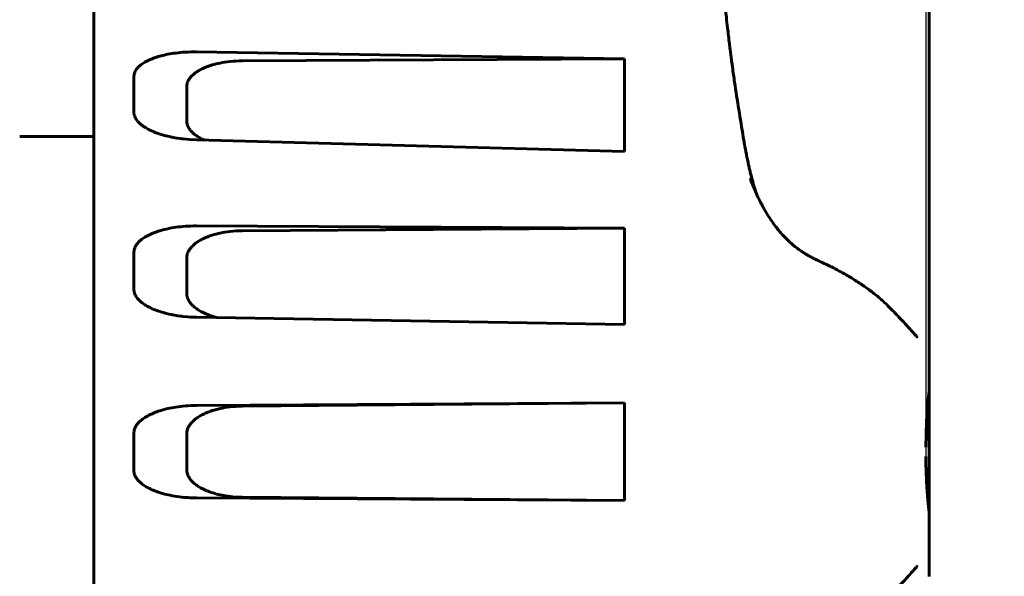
# Model space of a CAD drawing. Header units: millimetres. Extents: x 0 to 594, y 0 to 420.
# Tile 18 of 24: x 354.58 to 359.88, y 262.4 to 265.4. Entities that reach past the tile are written whole.
import ezdxf

# ---------------------------------------------------------------- set-up
doc = ezdxf.new("R2010")
doc.units = ezdxf.units.MM
doc.linetypes.add('K5LT_BASIC', pattern=[0])
doc.linetypes.add('K5LT_THIN', pattern=[0])
doc.layers.add('Системный слой', color=7, linetype='Continuous')
doc.styles.add('KDIMTEXTSTYLE', font='GOST_AU.SHX', dxfattribs={"width": 0.96, "oblique": 15, "height": 5})
doc.dimstyles.new('KDIMSTYLE (0.50)', dxfattribs={"dimtxt": 5, "dimasz": 1, "dimexe": 2, "dimexo": 0, "dimgap": 1, "dimtad": 1, "dimlfac": 2, "dimtxsty": 'KDIMTEXTSTYLE', "dimsah": 1, "dimcen": 0, "dimdle": 1, "dimadec": 0, "dimazin": 0, "dimtfac": 0.667, "dimtmove": 0, "dimatfit": 3, "dimfxl": 1, "dimtvp": 1, "dimtolj": 1, "dimtzin": 0, "dimarcsym": 0})

# ---------------------------------------------------------------- blocks, each defined once
blk = doc.blocks.new('U6')
at = {"layer": 'Системный слой', "color": 150, "linetype": 'K5LT_BASIC', "lineweight": 60, "true_color": 0x0080ff}
for p, q in [((355.1915, 264.9048), (355.1915, 264.9052)), ((355.1915, 264.9045), (355.1915, 264.9048)), ((355.1915, 264.9039), (355.1915, 264.9045)), ((355.1916, 264.9035), (355.1915, 264.9039)), ((355.1916, 264.9032), (355.1916, 264.9035)), ((355.1916, 264.9031), (355.1916, 264.9032)), ((355.1917, 264.901), (355.1916, 264.9031)), ((355.1917, 264.8999), (355.1917, 264.901)), ((355.1918, 264.8993), (355.1917, 264.8999)), ((355.1918, 264.899), (355.1918, 264.8993)), ((355.1918, 264.8989), (355.1918, 264.899)), ((355.1919, 264.8983), (355.1918, 264.8989)), ((355.1924, 264.895), (355.1919, 264.8983)), ((355.1927, 264.8934), (355.1924, 264.895)), ((355.1928, 264.8926), (355.1927, 264.8934)), ((355.1929, 264.8922), (355.1928, 264.8926)), ((355.193, 264.892), (355.1929, 264.8922)), ((355.1932, 264.891), (355.193, 264.892)), ((355.1945, 264.8864), (355.1932, 264.891)), ((355.1953, 264.8841), (355.1945, 264.8864)), ((355.1957, 264.8829), (355.1953, 264.8841)), ((355.1959, 264.8824), (355.1957, 264.8829)), ((355.196, 264.8821), (355.1959, 264.8824)), ((355.1977, 264.8783), (355.196, 264.8821)), ((355.2007, 264.8723), (355.1977, 264.8783)), ((355.2025, 264.8693), (355.2007, 264.8723)), ((355.2034, 264.8678), (355.2025, 264.8693)), ((355.2039, 264.8671), (355.2034, 264.8678)), ((355.2041, 264.8667), (355.2039, 264.8671)), ((355.2078, 264.8615), (355.2041, 264.8667)), ((355.2129, 264.8552), (355.2078, 264.8615)), ((355.2157, 264.8522), (355.2129, 264.8552)), ((355.2171, 264.8507), (355.2157, 264.8522)), ((355.2179, 264.8499), (355.2171, 264.8507)), ((355.2182, 264.8495), (355.2179, 264.8499)), ((355.2249, 264.8432), (355.2182, 264.8495)), ((355.2313, 264.8378), (355.2249, 264.8432)), ((355.2347, 264.8351), (355.2313, 264.8378)), ((355.2365, 264.8338), (355.2347, 264.8351)), ((355.2373, 264.8331), (355.2365, 264.8338)), ((355.2378, 264.8328), (355.2373, 264.8331)), ((355.2437, 264.8286), (355.2378, 264.8328)), ((355.2506, 264.8241), (355.2437, 264.8286)), ((355.2542, 264.8218), (355.2506, 264.8241)), ((355.256, 264.8208), (355.2542, 264.8218)), ((355.2569, 264.8202), (355.256, 264.8208)), ((355.2573, 264.8199), (355.2569, 264.8202)), ((355.2629, 264.8167), (355.2573, 264.8199)), ((355.2703, 264.8127), (355.2629, 264.8167)), ((355.2742, 264.8107), (355.2703, 264.8127)), ((355.2761, 264.8097), (355.2742, 264.8107)), ((355.2771, 264.8093), (355.2761, 264.8097)), ((355.2776, 264.809), (355.2771, 264.8093)), ((355.2821, 264.8068), (355.2776, 264.809)), ((355.2909, 264.8028), (355.2821, 264.8068)), ((355.2954, 264.8009), (355.2909, 264.8028)), ((355.2977, 264.7999), (355.2954, 264.8009)), ((355.2989, 264.7994), (355.2977, 264.7999)), ((355.2994, 264.7992), (355.2989, 264.7994)), ((355.3065, 264.7963), (355.2994, 264.7992)), ((355.3174, 264.7922), (355.3065, 264.7963)), ((355.3229, 264.7903), (355.3174, 264.7922)), ((355.3257, 264.7893), (355.3229, 264.7903)), ((355.3272, 264.7888), (355.3257, 264.7893)), ((355.3279, 264.7886), (355.3272, 264.7888)), ((355.3377, 264.7854), (355.3279, 264.7886)), ((355.3505, 264.7815), (355.3377, 264.7854)), ((355.3571, 264.7797), (355.3505, 264.7815)), ((355.3604, 264.7788), (355.3571, 264.7797)), ((355.3621, 264.7784), (355.3604, 264.7788)), ((355.363, 264.7781), (355.3621, 264.7784)), ((355.3834, 264.7732), (355.363, 264.7781)), ((355.3942, 264.7708), (355.3834, 264.7732)), ((355.3996, 264.7697), (355.3942, 264.7708)), ((355.4024, 264.7692), (355.3996, 264.7697)), ((355.4038, 264.7689), (355.4024, 264.7692)), ((355.4045, 264.7688), (355.4038, 264.7689)), ((355.4226, 264.7655), (355.4045, 264.7688)), ((355.4246, 264.7652), (355.4226, 264.7655)), ((355.4414, 264.7626), (355.4246, 264.7652)), ((355.4501, 264.7615), (355.4414, 264.7626)), ((355.4545, 264.761), (355.4501, 264.7615)), ((355.4567, 264.7607), (355.4545, 264.761)), ((355.4578, 264.7606), (355.4567, 264.7607)), ((355.4904, 264.7577), (355.4578, 264.7606)), ((355.528, 264.7556), (355.4904, 264.7577))]:
    blk.add_line(p, q, dxfattribs=at)
blk = doc.blocks.new('U13')
at = {"layer": 'Системный слой', "color": 150, "linetype": 'K5LT_BASIC', "lineweight": 60, "true_color": 0x0080ff}
for p, q in [((359.4761, 263.5801), (359.4761, 263.404)), ((359.4761, 262.7457), (359.4761, 262.5696))]:
    blk.add_line(p, q, dxfattribs=at)
blk = doc.blocks.new('U15')
at = {"layer": 'Системный слой', "color": 150, "linetype": 'K5LT_BASIC', "lineweight": 60, "true_color": 0x0080ff}
for p, q in [((359.4761, 266.0883), (359.4761, 266.0902)), ((359.4761, 265.0349), (359.4761, 265.0351))]:
    blk.add_line(p, q, dxfattribs=at)
blk = doc.blocks.new('U17')
at = {"layer": 'Системный слой', "color": 150, "linetype": 'K5LT_BASIC', "lineweight": 60, "true_color": 0x0080ff}
for p, q in [((359.475, 263.3905), (359.4755, 263.3952)), ((359.4755, 263.3952), (359.4756, 263.3999)), ((359.4743, 263.3858), (359.475, 263.3905))]:
    blk.add_line(p, q, dxfattribs=at)
blk = doc.blocks.new('U23')
at = {"layer": 'Системный слой', "color": 150, "linetype": 'K5LT_BASIC', "lineweight": 60, "true_color": 0x0080ff}
for p, q in [((359.4761, 264.9032), (359.4761, 264.9394)), ((359.4761, 264.8989), (359.4761, 264.903))]:
    blk.add_line(p, q, dxfattribs=at)
blk = doc.blocks.new('U24')
at = {"layer": 'Системный слой', "color": 150, "linetype": 'K5LT_BASIC', "lineweight": 60, "true_color": 0x0080ff}
for p in [(359.4761, 265.0351), (359.4761, 264.6684)]:
    blk.add_line(p, (359.4761, 265.035), dxfattribs=at)
blk = doc.blocks.new('U30')
at = {"layer": 'Системный слой', "color": 150, "linetype": 'K5LT_BASIC', "lineweight": 60, "true_color": 0x0080ff}
for p, q in [((359.4761, 264.6976), (359.4761, 264.6974)), ((359.4761, 263.9614), (359.4761, 263.9449))]:
    blk.add_line(p, q, dxfattribs=at)
blk = doc.blocks.new('U35')
at = {"layer": 'Системный слой', "color": 150, "linetype": 'K5LT_BASIC', "lineweight": 60, "true_color": 0x0080ff}
for q in [(359.4761, 263.5801), (359.4761, 263.4041)]:
    blk.add_line((359.4761, 263.5802), q, dxfattribs=at)
blk = doc.blocks.new('U37')
at = {"layer": 'Системный слой', "color": 150, "linetype": 'K5LT_BASIC', "lineweight": 60, "true_color": 0x0080ff}
for p, q in [((359.4758, 263.3963), (359.4752, 263.391)), ((359.476, 263.4015), (359.4758, 263.3963)), ((359.4752, 263.391), (359.4743, 263.3857))]:
    blk.add_line(p, q, dxfattribs=at)
blk = doc.blocks.new('U39')
at = {"layer": 'Системный слой', "color": 150, "linetype": 'K5LT_BASIC', "lineweight": 60, "true_color": 0x0080ff}
for p, q in [((355.4761, 264.8582), (355.4767, 264.8498)), ((355.4767, 264.8498), (355.4786, 264.8399)), ((355.4786, 264.8399), (355.4787, 264.8395)), ((355.4787, 264.8395), (355.4789, 264.8387)), ((355.4789, 264.8387), (355.4794, 264.8372)), ((355.4794, 264.8372), (355.4804, 264.8342)), ((355.4804, 264.8342), (355.4829, 264.8282)), ((355.4829, 264.8282), (355.4852, 264.8238)), ((355.4852, 264.8238), (355.4853, 264.8235)), ((355.4853, 264.8235), (355.4857, 264.8228)), ((355.4857, 264.8228), (355.4865, 264.8215)), ((355.4865, 264.8215), (355.4881, 264.8188)), ((355.4881, 264.8188), (355.4916, 264.8135)), ((355.4916, 264.8135), (355.4941, 264.81)), ((355.4941, 264.81), (355.4944, 264.8097)), ((355.4944, 264.8097), (355.4949, 264.8091)), ((355.4949, 264.8091), (355.4959, 264.8078)), ((355.4959, 264.8078), (355.498, 264.8053)), ((355.498, 264.8053), (355.5024, 264.8004)), ((355.5024, 264.8004), (355.507, 264.7958)), ((355.507, 264.7958), (355.5073, 264.7954)), ((355.5073, 264.7954), (355.5081, 264.7948)), ((355.5081, 264.7948), (355.5095, 264.7934)), ((355.5095, 264.7934), (355.5125, 264.7907)), ((355.5125, 264.7907), (355.5188, 264.7855)), ((355.5188, 264.7855), (355.5266, 264.7797)), ((355.5266, 264.7797), (355.5271, 264.7794)), ((355.5271, 264.7794), (355.5281, 264.7787)), ((355.5281, 264.7787), (355.5301, 264.7773)), ((355.5301, 264.7773), (355.5342, 264.7745)), ((355.5342, 264.7745), (355.5428, 264.7692)), ((355.5428, 264.7692), (355.5516, 264.7643)), ((355.5516, 264.7643), (355.5521, 264.764)), ((355.5521, 264.764), (355.5532, 264.7634)), ((355.5532, 264.7634), (355.5553, 264.7623)), ((355.5553, 264.7623), (355.5596, 264.7601)), ((355.5596, 264.7601), (355.5685, 264.7559)), ((355.5685, 264.7559), (355.5718, 264.7544))]:
    blk.add_line(p, q, dxfattribs=at)
blk = doc.blocks.new('U44')
at = {"layer": 'Системный слой', "color": 150, "linetype": 'K5LT_BASIC', "lineweight": 60, "true_color": 0x0080ff}
for p, q in [((355.4761, 263.9285), (355.4767, 263.9198)), ((355.4767, 263.9198), (355.4786, 263.9095)), ((355.4786, 263.9095), (355.4787, 263.9091)), ((355.4787, 263.9091), (355.4789, 263.9083)), ((355.4789, 263.9083), (355.4794, 263.9068)), ((355.4794, 263.9068), (355.4804, 263.9037)), ((355.4804, 263.9037), (355.4829, 263.8975)), ((355.4829, 263.8975), (355.4852, 263.8929)), ((355.4852, 263.8929), (355.4853, 263.8926)), ((355.4853, 263.8926), (355.4857, 263.8919)), ((355.4857, 263.8919), (355.4865, 263.8905)), ((355.4865, 263.8905), (355.4881, 263.8877)), ((355.4881, 263.8877), (355.4916, 263.8822)), ((355.4916, 263.8822), (355.4941, 263.8786)), ((355.4941, 263.8786), (355.4944, 263.8783)), ((355.4944, 263.8783), (355.4949, 263.8776)), ((355.4949, 263.8776), (355.4959, 263.8763)), ((355.4959, 263.8763), (355.498, 263.8738)), ((355.498, 263.8738), (355.5024, 263.8687)), ((355.5024, 263.8687), (355.507, 263.8639)), ((355.507, 263.8639), (355.5073, 263.8636)), ((355.5073, 263.8636), (355.5081, 263.8629)), ((355.5081, 263.8629), (355.5095, 263.8615)), ((355.5095, 263.8615), (355.5125, 263.8587)), ((355.5125, 263.8587), (355.5188, 263.8533)), ((355.5188, 263.8533), (355.5266, 263.8474)), ((355.5266, 263.8474), (355.5271, 263.847)), ((355.5271, 263.847), (355.5281, 263.8463)), ((355.5281, 263.8463), (355.5301, 263.8448)), ((355.5301, 263.8448), (355.5342, 263.842)), ((355.5342, 263.842), (355.5428, 263.8366)), ((355.5428, 263.8366), (355.5517, 263.8314)), ((355.5517, 263.8314), (355.5523, 263.831)), ((355.5523, 263.831), (355.5535, 263.8304)), ((355.5535, 263.8304), (355.5561, 263.829)), ((355.5561, 263.829), (355.5611, 263.8264)), ((355.5611, 263.8264), (355.5716, 263.8213)), ((355.5716, 263.8213), (355.5822, 263.8167)), ((355.5822, 263.8167), (355.5829, 263.8164)), ((355.5829, 263.8164), (355.5843, 263.8158)), ((355.5843, 263.8158), (355.5871, 263.8147)), ((355.5871, 263.8147), (355.5928, 263.8124)), ((355.5928, 263.8124), (355.6046, 263.8082)), ((355.6046, 263.8082), (355.6141, 263.805)), ((355.6141, 263.805), (355.6148, 263.8048)), ((355.6148, 263.8048), (355.6161, 263.8044)), ((355.6161, 263.8044), (355.6188, 263.8035)), ((355.6188, 263.8035), (355.6242, 263.8019)), ((355.6242, 263.8019), (355.6354, 263.7988)), ((355.6354, 263.7988), (355.6401, 263.7976))]:
    blk.add_line(p, q, dxfattribs=at)
blk = doc.blocks.new('U48')
at = {"layer": 'Системный слой', "color": 150, "linetype": 'K5LT_BASIC', "lineweight": 60, "true_color": 0x0080ff}
for p, q in [((359.4752, 262.7587), (359.4743, 262.764)), ((359.4758, 262.7534), (359.4752, 262.7587)), ((359.476, 262.7482), (359.4758, 262.7534))]:
    blk.add_line(p, q, dxfattribs=at)
blk = doc.blocks.new('U53')
at = {"layer": 'Системный слой', "color": 150, "linetype": 'K5LT_BASIC', "lineweight": 60, "true_color": 0x0080ff}
for p, q in [((355.1915, 263.9489), (355.1915, 263.9503)), ((355.1917, 263.9453), (355.1915, 263.9489)), ((355.1919, 263.9435), (355.1917, 263.9453)), ((355.192, 263.9426), (355.1919, 263.9435)), ((355.192, 263.9422), (355.192, 263.9426)), ((355.192, 263.942), (355.192, 263.9422)), ((355.1924, 263.9396), (355.192, 263.942)), ((355.1932, 263.9354), (355.1924, 263.9396)), ((355.1938, 263.9333), (355.1932, 263.9354)), ((355.194, 263.9323), (355.1938, 263.9333)), ((355.1942, 263.9318), (355.194, 263.9323)), ((355.1943, 263.9315), (355.1942, 263.9318)), ((355.1954, 263.9281), (355.1943, 263.9315)), ((355.1972, 263.9236), (355.1954, 263.9281)), ((355.1982, 263.9214), (355.1972, 263.9236)), ((355.1987, 263.9202), (355.1982, 263.9214)), ((355.199, 263.9197), (355.1987, 263.9202)), ((355.1991, 263.9194), (355.199, 263.9197)), ((355.2004, 263.917), (355.1991, 263.9194)), ((355.2033, 263.9119), (355.2004, 263.917)), ((355.2049, 263.9095), (355.2033, 263.9119)), ((355.2057, 263.9082), (355.2049, 263.9095)), ((355.2061, 263.9076), (355.2057, 263.9082)), ((355.2063, 263.9073), (355.2061, 263.9076)), ((355.2092, 263.9033), (355.2063, 263.9073)), ((355.2138, 263.8978), (355.2092, 263.9033)), ((355.2163, 263.895), (355.2138, 263.8978)), ((355.2176, 263.8937), (355.2163, 263.895)), ((355.2182, 263.893), (355.2176, 263.8937)), ((355.2185, 263.8927), (355.2182, 263.893)), ((355.2233, 263.888), (355.2185, 263.8927)), ((355.2296, 263.8824), (355.2233, 263.888)), ((355.233, 263.8797), (355.2296, 263.8824)), ((355.2347, 263.8783), (355.233, 263.8797)), ((355.2355, 263.8776), (355.2347, 263.8783)), ((355.236, 263.8773), (355.2355, 263.8776)), ((355.2433, 263.8719), (355.236, 263.8773)), ((355.2504, 263.8671), (355.2433, 263.8719)), ((355.2541, 263.8648), (355.2504, 263.8671)), ((355.256, 263.8636), (355.2541, 263.8648)), ((355.257, 263.8631), (355.256, 263.8636)), ((355.2574, 263.8628), (355.257, 263.8631)), ((355.2627, 263.8597), (355.2574, 263.8628)), ((355.27, 263.8557), (355.2627, 263.8597)), ((355.2737, 263.8537), (355.27, 263.8557)), ((355.2756, 263.8528), (355.2737, 263.8537)), ((355.2766, 263.8523), (355.2756, 263.8528)), ((355.277, 263.852), (355.2766, 263.8523)), ((355.2814, 263.8499), (355.277, 263.852)), ((355.2901, 263.8459), (355.2814, 263.8499)), ((355.2945, 263.844), (355.2901, 263.8459)), ((355.2967, 263.843), (355.2945, 263.844)), ((355.2978, 263.8425), (355.2967, 263.843)), ((355.2984, 263.8423), (355.2978, 263.8425)), ((355.305, 263.8396), (355.2984, 263.8423)), ((355.3157, 263.8355), (355.305, 263.8396)), ((355.3211, 263.8335), (355.3157, 263.8355)), ((355.3239, 263.8326), (355.3211, 263.8335)), ((355.3253, 263.8321), (355.3239, 263.8326)), ((355.326, 263.8319), (355.3253, 263.8321)), ((355.3359, 263.8286), (355.326, 263.8319)), ((355.3486, 263.8248), (355.3359, 263.8286)), ((355.3551, 263.8229), (355.3486, 263.8248)), ((355.3584, 263.8221), (355.3551, 263.8229)), ((355.3601, 263.8216), (355.3584, 263.8221)), ((355.3609, 263.8214), (355.3601, 263.8216)), ((355.3805, 263.8166), (355.3609, 263.8214)), ((355.3916, 263.8142), (355.3805, 263.8166)), ((355.3972, 263.8131), (355.3916, 263.8142)), ((355.4001, 263.8125), (355.3972, 263.8131)), ((355.4015, 263.8122), (355.4001, 263.8125)), ((355.4022, 263.8121), (355.4015, 263.8122)), ((355.4287, 263.8075), (355.4022, 263.8121)), ((355.4426, 263.8056), (355.4287, 263.8075)), ((355.4497, 263.8047), (355.4426, 263.8056)), ((355.4532, 263.8043), (355.4497, 263.8047)), ((355.4551, 263.8041), (355.4532, 263.8043)), ((355.456, 263.804), (355.4551, 263.8041)), ((355.4815, 263.8018), (355.456, 263.804)), ((355.4966, 263.8009), (355.4815, 263.8018)), ((355.5121, 263.8001), (355.4966, 263.8009)), ((355.528, 263.7995), (355.5121, 263.8001))]:
    blk.add_line(p, q, dxfattribs=at)
blk = doc.blocks.new('U58')
at = {"layer": 'Системный слой', "color": 150, "linetype": 'K5LT_BASIC', "lineweight": 60, "true_color": 0x0080ff}
for p, q in [((358.5348, 264.4972), (358.5315, 264.5085)), ((358.5382, 264.4859), (358.5348, 264.4972)), ((358.5416, 264.4744), (358.5382, 264.4859))]:
    blk.add_line(p, q, dxfattribs=at)
blk = doc.blocks.new('U60')
at = {"layer": 'Системный слой', "color": 150, "linetype": 'K5LT_BASIC', "lineweight": 60, "true_color": 0x0080ff}
for p, q in [((359.4697, 263.3415), (359.4624, 263.238)), ((359.4744, 263.3862), (359.4697, 263.3415)), ((359.4624, 263.238), (359.4579, 263.0999))]:
    blk.add_line(p, q, dxfattribs=at)
blk = doc.blocks.new('KDIMARROW_02')
at = {"layer": 'Системный слой'}
blk.add_hatch(color=0, dxfattribs=at).paths.add_polyline_path([(4.5, 0), (5, 0.6583), (0, 0), (5, -0.6583)])
at = {"layer": 'Системный слой', "color": 0, "linetype": 'K5LT_THIN', "lineweight": 18}
for p, q in [((5, 0.6583), (0, 0)), ((4.5, 0), (5, 0.6583)), ((0, 0), (-1, 0)), ((0, 0), (5, -0.6583)), ((0, 0), (7, 0)), ((5, -0.6583), (4.5, 0))]:
    blk.add_line(p, q, dxfattribs=at)

msp = doc.modelspace()

# ---------------------------------------------------------------- linework, layer by layer
at = {"layer": 'Системный слой', "color": 150, "linetype": 'K5LT_BASIC', "lineweight": 60, "true_color": 0x0080ff}
for p, q in [((354.9761, 256.8248), (354.9761, 269.3248)), ((359.4761, 265.0351), (359.4761, 267.3487)), ((359.4761, 265.4037), (359.4761, 265.2163)), ((357.8356, 265.1929), (355.528, 265.2299)), ((355.7764, 265.1823), (357.8356, 265.1929)), ((357.8356, 264.6924), (357.8356, 265.1929)), ((355.1915, 265.0974), (355.1915, 264.9052)), ((355.4761, 264.8582), (355.4761, 265.0429)), ((359.4761, 264.9844), (359.4761, 265.0351)), ((359.4761, 265.0351), (359.4761, 264.6684)), ((359.4761, 264.8987), (359.4761, 264.9394)), ((359.4761, 264.903), (359.4761, 264.8987)), ((354.5761, 264.7748), (354.9761, 264.7748)), ((355.4261, 264.765), (355.4226, 264.7655)), ((355.528, 264.7556), (357.8356, 264.6924)), ((359.4761, 264.6974), (359.4761, 264.7046)), ((359.4761, 264.6974), (359.4761, 264.7046)), ((359.4761, 264.6976), (359.4761, 264.7042)), ((359.4761, 264.6973), (359.4761, 264.6974)), ((359.4761, 263.9614), (359.4761, 264.6684)), ((358.511, 264.5501), (358.511, 264.5501)), ((358.5111, 264.55), (358.5111, 264.55)), ((357.8356, 264.2803), (355.528, 264.292)), ((355.7764, 264.2662), (357.8356, 264.2803)), ((357.8356, 263.7605), (357.8356, 264.2803)), ((355.1915, 264.1499), (355.1915, 263.9503)), ((355.4761, 263.9285), (355.4761, 264.1203)), ((359.4761, 263.7467), (359.4761, 263.9614)), ((359.4761, 263.9614), (359.4761, 263.7467)), ((355.528, 263.7995), (357.8356, 263.7605)), ((359.4761, 263.7467), (359.4761, 263.5801)), ((359.4761, 263.7465), (359.4761, 263.5802)), ((359.4761, 263.5802), (359.4761, 263.5801)), ((359.4761, 263.4041), (359.476, 263.4015)), ((359.476, 263.4015), (359.4761, 263.4035)), ((359.4761, 263.4035), (359.4761, 263.4041)), ((359.4761, 262.7459), (359.4761, 263.4038)), ((357.8356, 263.338), (355.528, 263.3242)), ((355.7764, 263.3207), (357.8356, 263.338)), ((357.8356, 262.8117), (357.8356, 263.338)), ((355.1915, 263.1759), (355.1915, 262.9738)), ((355.4761, 262.9777), (355.4761, 263.1719)), ((357.8356, 262.8117), (355.528, 262.8255)), ((355.7764, 262.829), (357.8356, 262.8117)), ((359.4744, 262.7635), (359.4739, 262.7657)), ((359.476, 262.7482), (359.4761, 262.7462)), ((359.4761, 262.7456), (359.476, 262.7482)), ((359.4761, 262.7462), (359.4761, 262.7456)), ((359.4761, 262.5695), (359.4761, 262.7456)), ((359.4761, 262.5695), (359.4761, 262.5696)), ((359.4761, 262.403), (359.4761, 262.5696)), ((359.4761, 262.4032), (359.4761, 262.5695))]:
    msp.add_line(p, q, dxfattribs=at)
for points, knots in [([(358.4812, 264.7327), (358.4801, 264.7392), (358.4789, 264.7457), (358.4619, 264.8508), (358.4447, 264.9503), (358.4266, 265.0743), (358.4229, 265.1005), (358.4171, 265.1423), (358.415, 265.1581), (358.4123, 265.1778), (358.4118, 265.1816), (358.4087, 265.205), (358.4062, 265.2244), (358.4025, 265.2539), (358.4012, 265.264), (358.3967, 265.3023), (358.3932, 265.3306), (358.3878, 265.3785), (358.3855, 265.3984), (358.3781, 265.4722), (358.3725, 265.5263), (358.359, 265.6798), (358.3521, 265.7783), (358.3409, 265.9978), (358.3378, 266.1178), (358.3378, 266.2348)], [0, 0, 0, 0, 0.29235, 0.29235, 4.8, 4.8, 6.006653, 6.006653, 6.739993, 6.739993, 6.919461, 6.919461, 7.825024, 7.825024, 8.296975, 8.296975, 9.621661, 9.621661, 10.556978, 10.556978, 13.128004, 13.128004, 17.928004, 17.928004, 24, 24, 24, 24]), ([(355.1915, 265.0974), (355.1917, 265.1024), (355.1926, 265.112), (355.198, 265.1253), (355.2055, 265.1374), (355.2155, 265.149), (355.2301, 265.1618), (355.2508, 265.1756), (355.2777, 265.189), (355.307, 265.2001), (355.3389, 265.2096), (355.3748, 265.2178), (355.4179, 265.2246), (355.4685, 265.2294), (355.5073, 265.23), (355.528, 265.2299)], [0, 0, 0, 0, 0.066064, 0.124805, 0.174724, 0.228578, 0.290023, 0.372495, 0.458724, 0.545053, 0.622987, 0.709579, 0.800714, 0.89926, 1, 1, 1, 1]), ([(355.7764, 265.1823), (355.7528, 265.1816), (355.7102, 265.1798), (355.6567, 265.171), (355.6153, 265.1606), (355.5832, 265.1496), (355.5583, 265.1387), (355.5382, 265.1278), (355.5208, 265.1162), (355.5058, 265.1038), (355.4933, 265.0901), (355.4843, 265.0762), (355.479, 265.0634), (355.4765, 265.0525), (355.4761, 265.0459), (355.4761, 265.0429)], [0, 0, 0, 0, 0.129537, 0.248671, 0.354979, 0.443646, 0.520132, 0.58686, 0.648289, 0.71645, 0.783976, 0.850279, 0.909625, 0.959218, 1, 1, 1, 1]), ([(358.5315, 264.5085), (358.5273, 264.5233), (358.5233, 264.5381), (358.5176, 264.5602), (358.5158, 264.5675), (358.5122, 264.5824), (358.5103, 264.59), (358.5067, 264.6055), (358.5049, 264.6134), (358.5022, 264.6257), (358.5013, 264.6301), (358.4992, 264.6396), (358.4982, 264.6446), (358.4952, 264.6591), (358.4932, 264.6686), (358.4878, 264.6963), (358.4844, 264.7145), (358.4812, 264.7328)], [0, 0, 0, 0, 3, 3, 4.473747, 4.473747, 6, 6, 7.584224, 7.584224, 8.467111, 8.467111, 9.476168, 9.476168, 11.368112, 11.368112, 15, 15, 15, 15]), ([(358.511, 264.5501), (358.5122, 264.5469), (358.5134, 264.5437), (358.5168, 264.5348), (358.5189, 264.5292), (358.5255, 264.5124), (358.5301, 264.5012), (358.5371, 264.4849), (358.5393, 264.4796), (358.547, 264.4625), (358.5524, 264.4506), (358.5622, 264.4304), (358.5664, 264.422), (358.5751, 264.4053), (358.5796, 264.397), (358.5931, 264.3725), (358.6026, 264.3565), (358.6262, 264.3197), (358.6408, 264.2991), (358.67, 264.262), (358.6845, 264.2454), (358.7137, 264.2152), (358.7283, 264.2015), (358.7578, 264.1768), (358.7726, 264.1656), (358.7908, 264.1533), (358.7937, 264.1514), (358.7966, 264.1496)], [0, 0, 0, 0, 0.376305, 0.376305, 1.034838, 1.034838, 2.351904, 2.351904, 2.971864, 2.971864, 4.394833, 4.394833, 5.416, 5.416, 6.437168, 6.437168, 8.445506, 8.445506, 11.157981, 11.157981, 13.519794, 13.519794, 15.655161, 15.655161, 17.630066, 17.630066, 18, 18, 18, 18]), ([(355.1915, 264.1499), (355.1917, 264.1551), (355.1926, 264.1651), (355.198, 264.179), (355.2055, 264.1918), (355.2155, 264.2039), (355.2301, 264.2175), (355.2508, 264.2321), (355.2777, 264.2464), (355.307, 264.2584), (355.3389, 264.2687), (355.3748, 264.2776), (355.4179, 264.2852), (355.4685, 264.2908), (355.5073, 264.2919), (355.528, 264.292)], [0, 0, 0, 0, 0.066064, 0.124805, 0.174724, 0.228578, 0.290023, 0.372495, 0.458724, 0.545053, 0.622987, 0.709579, 0.800714, 0.89926, 1, 1, 1, 1]), ([(355.7764, 264.2662), (355.7528, 264.2654), (355.7102, 264.2635), (355.6567, 264.2542), (355.6153, 264.2433), (355.5832, 264.2317), (355.5583, 264.2203), (355.5382, 264.2089), (355.5208, 264.1968), (355.5058, 264.1838), (355.4933, 264.1695), (355.4843, 264.155), (355.479, 264.1417), (355.4765, 264.1303), (355.4761, 264.1234), (355.4761, 264.1203)], [0, 0, 0, 0, 0.129537, 0.248671, 0.354979, 0.443646, 0.520132, 0.58686, 0.648289, 0.71645, 0.783976, 0.850279, 0.909625, 0.959218, 1, 1, 1, 1]), ([(358.7966, 264.1496), (358.8025, 264.1458), (358.8084, 264.1422), (358.8169, 264.1371), (358.8195, 264.1356), (358.8241, 264.1329), (358.8261, 264.1318), (358.8313, 264.1288), (358.8345, 264.1271), (358.8437, 264.122), (358.8498, 264.1188), (358.8621, 264.1126), (358.8682, 264.1096), (358.875, 264.1063), (358.8755, 264.1061), (358.8799, 264.104), (358.8837, 264.1022), (358.8875, 264.1005)], [0, 0, 0, 0, 2.8, 2.8, 4.016677, 4.016677, 4.945383, 4.945383, 6.431439, 6.431439, 9.217784, 9.217784, 12.017784, 12.017784, 12.271097, 12.271097, 14, 14, 14, 14]), ([(358.8875, 264.1005), (358.9084, 264.0909), (358.929, 264.0811), (358.9636, 264.0638), (358.9778, 264.0564), (359.0041, 264.0423), (359.0163, 264.0355), (359.0478, 264.0174), (359.0668, 264.0059), (359.1038, 263.9822), (359.1217, 263.9701), (359.1471, 263.9518), (359.1551, 263.9459), (359.1787, 263.9279), (359.1938, 263.9157), (359.2141, 263.8983), (359.2203, 263.8929), (359.2349, 263.8796), (359.2435, 263.8716), (359.2644, 263.8514), (359.2762, 263.8394), (359.2893, 263.8259), (359.2914, 263.8237), (359.2999, 263.8149), (359.3059, 263.8086), (359.3135, 263.8005), (359.3154, 263.7986), (359.319, 263.7947), (359.3208, 263.7927), (359.3248, 263.7885), (359.3269, 263.7863), (359.3331, 263.7795), (359.3371, 263.7752), (359.3485, 263.7626), (359.3556, 263.7548), (359.3633, 263.7462), (359.3646, 263.7448), (359.3758, 263.7323), (359.3843, 263.7227), (359.3978, 263.7078), (359.4031, 263.702), (359.4084, 263.6964), (359.4098, 263.6951), (359.411, 263.6938), (359.4116, 263.6933), (359.411, 263.6938), (359.4102, 263.6945), (359.4098, 263.6949)], [0, 0, 0, 0, 1.291251, 1.291251, 2.212666, 2.212666, 3.030042, 3.030042, 4.371128, 4.371128, 5.745225, 5.745225, 6.403678, 6.403678, 7.720585, 7.720585, 8.293714, 8.293714, 9.161887, 9.161887, 10.522543, 10.522543, 10.802526, 10.802526, 11.618766, 11.618766, 11.8832, 11.8832, 12.147634, 12.147634, 12.468832, 12.468832, 13.111229, 13.111229, 14.396024, 14.396024, 14.660458, 14.660458, 16.715161, 16.715161, 18.706305, 18.706305, 19.584231, 19.584231, 20.462158, 20.462158, 21, 21, 21, 21]), ([(355.1915, 263.1759), (355.1917, 263.1812), (355.1926, 263.1914), (355.198, 263.2055), (355.2055, 263.2186), (355.2155, 263.231), (355.2301, 263.245), (355.2508, 263.2601), (355.2777, 263.2749), (355.307, 263.2875), (355.3389, 263.2983), (355.3748, 263.3078), (355.4179, 263.3161), (355.4685, 263.3223), (355.5073, 263.3239), (355.528, 263.3242)], [0, 0, 0, 0, 0.066064, 0.124805, 0.174724, 0.228578, 0.290023, 0.372495, 0.458724, 0.545053, 0.622987, 0.709579, 0.800714, 0.89926, 1, 1, 1, 1]), ([(355.7764, 263.3207), (355.7528, 263.32), (355.7102, 263.3179), (355.6567, 263.3084), (355.6153, 263.2972), (355.5832, 263.2854), (355.5583, 263.2737), (355.5382, 263.2621), (355.5208, 263.2497), (355.5058, 263.2365), (355.4933, 263.2219), (355.4843, 263.2072), (355.479, 263.1937), (355.4765, 263.1821), (355.4761, 263.1751), (355.4761, 263.1719)], [0, 0, 0, 0, 0.129537, 0.248671, 0.354979, 0.443646, 0.520132, 0.58686, 0.648289, 0.71645, 0.783976, 0.850279, 0.909625, 0.959218, 1, 1, 1, 1]), ([(359.4744, 262.7635), (359.4744, 262.7635), (359.4744, 262.7636), (359.4743, 262.7638), (359.4743, 262.7638), (359.4743, 262.7639), (359.4743, 262.7639), (359.4743, 262.764), (359.4743, 262.7641), (359.4742, 262.7644), (359.4742, 262.7645), (359.4742, 262.7649), (359.4741, 262.7652), (359.474, 262.7659), (359.474, 262.7665), (359.4738, 262.7682), (359.4736, 262.7695), (359.4732, 262.7731), (359.4729, 262.7757), (359.4721, 262.783), (359.4716, 262.788), (359.4705, 262.7995), (359.4699, 262.8059), (359.4687, 262.8199), (359.4681, 262.8275), (359.4668, 262.8438), (359.4661, 262.8525), (359.4648, 262.871), (359.4642, 262.8808), (359.463, 262.9013), (359.4624, 262.912), (359.4612, 262.9343), (359.4607, 262.9459), (359.4598, 262.9699), (359.4593, 262.9822), (359.4586, 263.0074), (359.4583, 263.0203), (359.458, 263.0389), (359.4579, 263.0443), (359.4579, 263.0498)], [0, 0, 0, 0, 0.355982, 0.355982, 0.433546, 0.433546, 0.492106, 0.492106, 0.582136, 0.582136, 0.776142, 0.776142, 0.970147, 0.970147, 1.358158, 1.358158, 2.037185, 2.037185, 3.055723, 3.055723, 4.53031, 4.53031, 6.001153, 6.001153, 7.457965, 7.457965, 8.907386, 8.907386, 10.37374, 10.37374, 11.838203, 11.838203, 13.332911, 13.332911, 14.833938, 14.833938, 16.362332, 16.362332, 17, 17, 17, 17]), ([(355.1915, 262.9738), (355.1917, 262.9668), (355.1935, 262.9537), (355.2021, 262.9361), (355.213, 262.9214), (355.227, 262.9073), (355.2458, 262.8929), (355.2693, 262.8791), (355.2945, 262.8673), (355.3233, 262.8564), (355.3567, 262.8464), (355.3987, 262.8369), (355.4444, 262.83), (355.489, 262.8264), (355.5161, 262.8256), (355.528, 262.8255)], [0, 0, 0, 0, 0.088009, 0.159392, 0.217017, 0.279423, 0.35644, 0.433234, 0.508858, 0.580436, 0.667909, 0.758964, 0.864149, 0.942181, 1, 1, 1, 1]), ([(355.7764, 262.829), (355.7577, 262.8291), (355.7231, 262.831), (355.6769, 262.8374), (355.6357, 262.8465), (355.6, 262.8577), (355.57, 262.8701), (355.5457, 262.8829), (355.525, 262.8965), (355.5075, 262.9113), (355.4937, 262.9271), (355.4842, 262.9426), (355.4789, 262.9564), (355.4765, 262.9679), (355.4761, 262.9747), (355.4761, 262.9777)], [0, 0, 0, 0, 0.102213, 0.199476, 0.294251, 0.394429, 0.483597, 0.560808, 0.630871, 0.708273, 0.783037, 0.85055, 0.912184, 0.960862, 1, 1, 1, 1]), ([(359.4739, 262.7657), (359.4742, 262.7646), (359.4752, 262.7594), (359.4756, 262.7541), (359.4756, 262.7498)], [0.8371654, 0.8371654, 0.8371654, 0.8371654, 0.8703853, 1, 1, 1, 1]), ([(358.8875, 262.0492), (358.9084, 262.0587), (358.929, 262.0686), (358.9636, 262.0859), (358.9778, 262.0933), (359.0041, 262.1074), (359.0163, 262.1142), (359.0478, 262.1323), (359.0668, 262.1438), (359.1038, 262.1675), (359.1217, 262.1796), (359.1471, 262.1979), (359.1551, 262.2038), (359.1787, 262.2218), (359.1938, 262.234), (359.2141, 262.2514), (359.2203, 262.2568), (359.2349, 262.2701), (359.2435, 262.2781), (359.2644, 262.2983), (359.2762, 262.3103), (359.2893, 262.3238), (359.2914, 262.326), (359.2999, 262.3348), (359.3059, 262.341), (359.3135, 262.3492), (359.3154, 262.3511), (359.319, 262.355), (359.3208, 262.3569), (359.3248, 262.3612), (359.3269, 262.3634), (359.3331, 262.3701), (359.3371, 262.3745), (359.3485, 262.3871), (359.3556, 262.3949), (359.3633, 262.4035), (359.3646, 262.4049), (359.3758, 262.4174), (359.3843, 262.4269), (359.3978, 262.4419), (359.4031, 262.4477), (359.4084, 262.4533), (359.4098, 262.4546), (359.411, 262.4559), (359.4116, 262.4564), (359.411, 262.4558), (359.4102, 262.4552), (359.4098, 262.4548)], [0, 0, 0, 0, 1.291251, 1.291251, 2.212666, 2.212666, 3.030042, 3.030042, 4.371128, 4.371128, 5.745225, 5.745225, 6.403678, 6.403678, 7.720585, 7.720585, 8.293714, 8.293714, 9.161887, 9.161887, 10.522543, 10.522543, 10.802526, 10.802526, 11.618766, 11.618766, 11.8832, 11.8832, 12.147634, 12.147634, 12.468832, 12.468832, 13.111229, 13.111229, 14.396024, 14.396024, 14.660458, 14.660458, 16.715161, 16.715161, 18.706305, 18.706305, 19.584231, 19.584231, 20.462158, 20.462158, 21, 21, 21, 21])]:
    msp.add_open_spline(points, degree=3, knots=knots, dxfattribs=at)
for points in [[(359.4756, 263.3999), (359.4757, 263.4003), (359.4759, 263.4011), (359.476, 263.4023), (359.4761, 263.4031), (359.4761, 263.4035)], [(359.4756, 262.7498), (359.4757, 262.7494), (359.4759, 262.7486), (359.476, 262.7474), (359.4761, 262.7466), (359.4761, 262.7462)]]:
    msp.add_open_spline(points, degree=3, dxfattribs=at)

# ---------------------------------------------------------------- block references
at = {"layer": 'Системный слой'}
for name in ['U15', 'U24', 'U23', 'U6', 'U39', 'U30', 'U58', 'U53', 'U44', 'U35', 'U13', 'U37', 'U17', 'U60', 'U48']:
    msp.add_blockref(name, (0, 0), dxfattribs=at)

# ---------------------------------------------------------------- dimensions: what is measured, and where the dimension line sits
at = {"layer": 'Системный слой', "color": 7}
msp.add_linear_dim(base=(353.5761, 332.5498), p1=(359.4593, 262.9822), p2=(353.5761, 308.3498), location=(372.4626, 332.5498), text='\\H5.0;\\W0.965;\\Q15;\\H5.0;\\W0.965;\\Q15;\\Q15;12\\H0.65x;\\S+1^ -1;\\H1.5x;', dimstyle='KDIMSTYLE (0.50)', override={"dimexo": 0, "dimblk1": 'KDIMARROW_02', "dimblk2": 'KDIMARROW_02', "dimse1": 0, "dimse2": 0, "dimclrt": 7, "dimtolj": 1}, dxfattribs=at).render()

doc.saveas('drawing.dxf')
